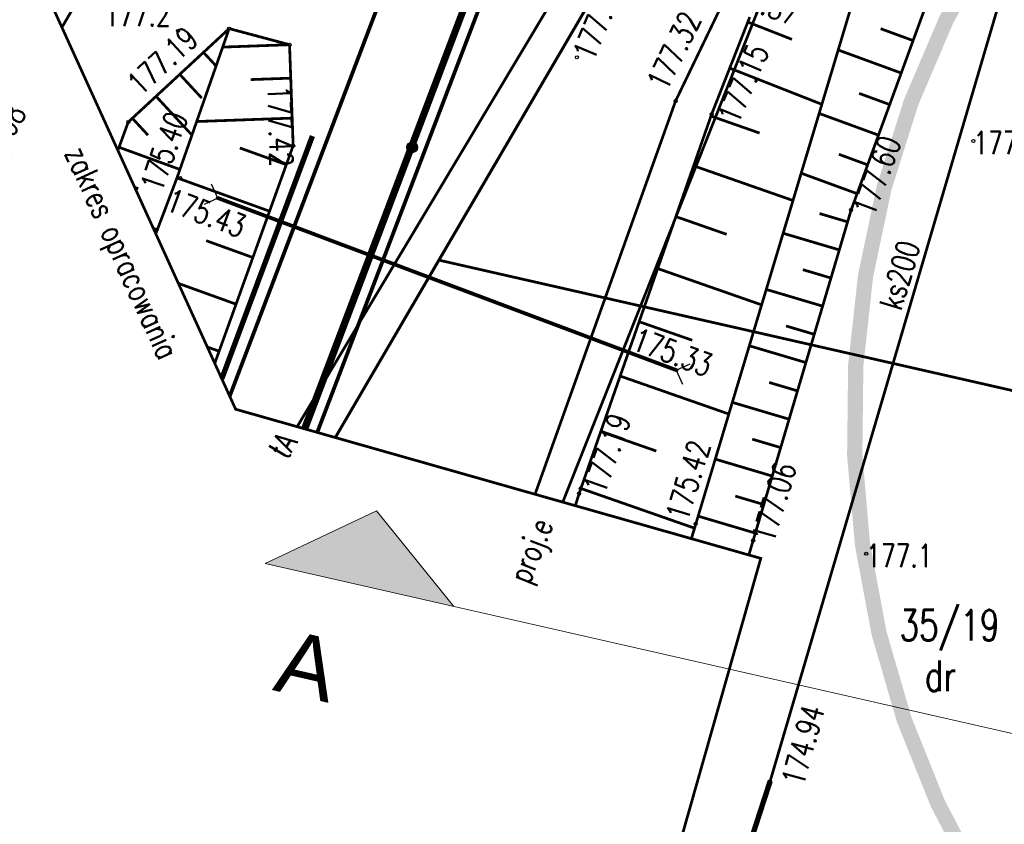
# Model space of a CAD drawing. Header units: metres. Extents: x 964 to 7125, y -212 to 9570.
# Tile 135 of 185: x 2269 to 2301, y 245 to 271. Entities that reach past the tile are written whole.
import ezdxf
from ezdxf.enums import TextEntityAlignment as Align

# ---------------------------------------------------------------- set-up
doc = ezdxf.new("R2010")
doc.units = ezdxf.units.M
for name, pattern in [('1', [1.5, 1, -0.5]), ('1053', [2, 1.5, -0.5]), ('1056', [1.5, 1, -0.5]), ('1163', [2.5, 2, -0.5]), ('1167', [2.5, 2, -0.5]), ('2217', [2, 1.5, -0.5]), ('2218', [1, 0.5, -0.5]), ('3820', [1.75, 1.25, -0.5]), ('3901', [0]), ('CIĄGłA', [0]), ('DASH', [0.75, 0.5, -0.25]), ('HIDDEN', [0.375, 0.25, -0.125])]:
    doc.linetypes.add(name, pattern=pattern)
for name, color, linetype, lineweight in [('AGP1_OPISY', 7, 'Continuous', 13), ('LINIE PRZEKROJOWE', 7, 'Continuous', 9), ('PODKŁAD MAPA', 7, 'Continuous', 9)]:
    doc.layers.add(name, color=color, linetype=linetype, lineweight=lineweight)
for name, color, linetype in [('Dzialki', 7, 'Continuous'), ('Kontury', 7, 'Continuous'), ('Numery_dzialek', 7, 'Continuous'), ('Numery_uzytkow', 7, 'Continuous'), ('OT_Komunikacja', 7, 'Continuous'), ('OT_Rzedna', 7, 'Continuous'), ('OTK_L_0', 7, 'Continuous'), ('OTK_L_1', 7, 'Continuous'), ('OTK_L_2', 7, 'Continuous'), ('OTO_L_0', 7, 'Continuous'), ('OTR_L_1', 7, 'Continuous'), ('OTR_T_0', 7, 'Continuous'), ('P_SUEP_L_0', 7, 'Continuous'), ('P_SUTP_E_T_0', 7, 'Continuous'), ('P_SUTP_L_0', 7, 'Continuous'), ('skarpa', 7, 'Continuous'), ('SUKP_E_T_0', 7, 'Continuous'), ('SUKP_L_0', 7, 'Continuous'), ('SUKR_T_0', 7, 'Continuous'), ('SUL_L_1', 7, 'Continuous'), ('telefon_D', 7, 'Continuous'), ('Uzytki', 7, 'Continuous'), ('zakres_poprawny', 7, 'Continuous'), ('ZP_strefy oddziaływania', 8, 'HIDDEN')]:
    doc.layers.add(name, color=color, linetype=linetype)
doc.styles.add('ARIAL', font='arial.ttf')
doc.styles.add('STYL_ARIAL', font='simplex', dxfattribs={"width": 0.75, "oblique": 0.1})

# ---------------------------------------------------------------- blocks, each defined once
blk = doc.blocks.new('OTRS')
at = {"color": 0}
blk.add_circle((0, 0), 0.05, dxfattribs=at)
blk = doc.blocks.new('OTRN')
at = {"color": 0}
blk.add_circle((0, 0), 0.05, dxfattribs=at)
blk = doc.blocks.new('MDCP 20240606')
at = {"layer": 'Dzialki', "color": 251, "true_color": 0x636466, "const_width": 0.09}
for points in [[(6591979.22, 5737979.53), (6591992.26, 5738001.83)], [(6591975.8295, 5737973.7247), (6591979.22, 5737979.53)], [(6592005.04, 5737973.66), (6591979.22, 5737979.53)]]:
    blk.add_lwpolyline(points, dxfattribs=at)
at = {"layer": 'Kontury', "color": 251, "linetype": '2217', "true_color": 0x636466, "const_width": 0.09}
blk.add_lwpolyline([(6592002.89, 5738020.01), (6591975.8355, 5737973.723)], dxfattribs=at)
at = {"layer": 'OT_Komunikacja', "color": 251, "true_color": 0x636466}
for p, q in [((6591971.99, 5737981.56), (6591971.7832, 5737982.0152)), ((6591971.99, 5737981.56), (6591971.5348, 5737981.3532)), ((6591986.99, 5737975.93), (6591987.4452, 5737976.1368)), ((6591986.99, 5737975.93), (6591987.1968, 5737975.4748))]:
    blk.add_line(p, q, dxfattribs=at)
at = {"layer": 'OT_Komunikacja', "color": 251, "linetype": '1', "true_color": 0x636466, "const_width": 0.125}
blk.add_lwpolyline([(6591971.99, 5737981.56), (6591986.99, 5737975.93)], dxfattribs=at)
at = {"layer": 'OTK_L_0', "color": 251, "linetype": '1053', "true_color": 0x636466, "const_width": 0.09}
for points in [[(6591986.9708, 5737984.7353), (6591989.98, 5737990.98)], [(6591980.6478, 5737988.0553), (6591975.241, 5737973.8917)], [(6591982.3704, 5737971.8678), (6591986.9708, 5737984.7353)]]:
    blk.add_lwpolyline(points, dxfattribs=at)
at = {"layer": 'OTK_L_1', "color": 251, "true_color": 0x636466, "const_width": 0.125}
for points in [[(6591972.3761, 5737975.0761), (6591978.3438, 5737990.7823)], [(6591980.6478, 5737988.0553), (6591975.241, 5737973.8917)]]:
    blk.add_lwpolyline(points, dxfattribs=at)
at = {"layer": 'OTK_L_2', "color": 251, "linetype": '1056', "true_color": 0x636466, "const_width": 0.09}
for points in [[(6591978.3438, 5737990.7823), (6591972.3761, 5737975.0761)], [(6591974.7571, 5737974.0291), (6591980.7208, 5737989.7443)]]:
    blk.add_lwpolyline(points, dxfattribs=at)
at = {"layer": 'OTO_L_0', "color": 251, "linetype": '3901', "true_color": 0x636466, "const_width": 0.175}
for points in [[(6591978.244, 5737982.9399), (6591980.7938, 5737989.6753)], [(6591975.0838, 5737983.5903), (6591972.4591, 5737976.5645)], [(6591975.6942, 5737976.2045), (6591978.244, 5737982.9399)], [(6591972.4591, 5737976.5645), (6591972.1163, 5737975.6468)], [(6591974.8596, 5737974), (6591975.6942, 5737976.2045)]]:
    blk.add_lwpolyline(points, dxfattribs=at)
at = {"layer": 'OTO_L_0', "color": 251, "true_color": 0x636466}
for radius in [0.175, 0.1575, 0.14, 0.1225, 0.105, 0.0875, 0.07, 0.0525, 0.035]:
    blk.add_circle((6591978.3495, 5737983.2187), radius, dxfattribs=at)
at = {"layer": 'OTR_L_1', "color": 251, "linetype": '3820', "true_color": 0x636466, "const_width": 0.09}
for points in [[(6591992.7178, 5737981.1703), (6591995.9218, 5737989.9273)], [(6591987.4884, 5737970.4149), (6591993.2118, 5737989.4583)], [(6591993.2118, 5737989.4583), (6591987.4884, 5737970.4149)], [(6591989.3998, 5737987.4833), (6591988.1508, 5737984.3033)], [(6591989.3358, 5737987.3203), (6591990.7818, 5737986.7524)], [(6591972.3578, 5737987.1053), (6591969.0538, 5737984.0473)], [(6591972.3578, 5737987.1053), (6591970.6508, 5737982.2233)], [(6591970.6508, 5737982.2233), (6591972.3578, 5737987.1053)], [(6591972.2944, 5737987.0466), (6591972.3255, 5737987.013)], [(6591974.3348, 5737986.5783), (6591972.3578, 5737987.1053)], [(6591994.7461, 5737986.714), (6591993.6834, 5737987.1028)], [(6591971.5178, 5737986.3278), (6591971.9302, 5737985.8823)], [(6591974.4528, 5737983.2743), (6591974.3348, 5737986.5783)], [(6591970.7412, 5737985.609), (6591971.46, 5737984.8324)], [(6591974.3739, 5737985.484), (6591973.0661, 5737985.4373)], [(6591993.9799, 5737984.6199), (6591992.9789, 5737984.9861)], [(6591969.188, 5737984.1715), (6591969.7014, 5737983.6168)], [(6591988.1508, 5737984.3033), (6591983.8128, 5737971.8883)], [(6591988.1298, 5737984.2432), (6591989.7201, 5737983.6876)], [(6591969.0538, 5737984.0473), (6591968.7156, 5737983.119)], [(6591971.8862, 5737976.1525), (6591974.4528, 5737983.2743)], [(6591974.2285, 5737982.6519), (6591972.7064, 5737983.2005)], [(6591993.2582, 5737982.6472), (6591992.3152, 5737982.9922)], [(6591970.6508, 5737982.2233), (6591969.9567, 5737980.392)], [(6591969.9567, 5737980.392), (6591970.6508, 5737982.2233)], [(6591969.2657, 5737981.9103), (6591969.3848, 5737981.8669)], [(6591989.3695, 5737969.8809), (6591992.7178, 5737981.1703)], [(6591986.9805, 5737980.954), (6591988.6435, 5737980.3729)], [(6591992.6023, 5737980.781), (6591991.6849, 5737981.0531)], [(6591969.8759, 5737980.5696), (6591970.006, 5737980.5222)], [(6591973.134, 5737979.6149), (6591971.6067, 5737980.1654)], [(6591992.0576, 5737978.9444), (6591991.1368, 5737979.2175)], [(6591991.5109, 5737977.1011), (6591990.5868, 5737977.3752)], [(6591972.0287, 5737976.5478), (6591971.643, 5737976.6867)], [(6591990.9622, 5737975.2511), (6591990.0347, 5737975.5262)], [(6591990.4116, 5737973.3945), (6591989.4807, 5737973.6705)], [(6591983.8128, 5737971.8883), (6591983.6896, 5737971.4933)], [(6591989.8589, 5737971.531), (6591988.9246, 5737971.8081)]]:
    blk.add_lwpolyline(points, dxfattribs=at)
at = {"layer": 'P_SUEP_L_0', "color": 251, "linetype": '1163', "true_color": 0x636466, "const_width": 0.09}
blk.add_lwpolyline([(6591983.2779, 5737971.6102), (6591996.827, 5738005.744)], dxfattribs=at)
at = {"layer": 'P_SUTP_L_0', "color": 251, "linetype": '1167', "true_color": 0x636466, "const_width": 0.09}
blk.add_lwpolyline([(6591966.8832, 5737987.1452), (6591991.2132, 5738028.7423)], dxfattribs=at)
at = {"layer": 'skarpa', "color": 251, "true_color": 0x636466, "const_width": 0.09}
for points in [[(6591974.3348, 5737986.5783), (6591972.1462, 5737986.5001)], [(6591994.3573, 5737985.6513), (6591992.2945, 5737986.406)], [(6591988.7434, 5737985.8121), (6591991.7599, 5737984.6273)], [(6591969.9646, 5737984.8903), (6591971.1395, 5737983.6209)], [(6591974.4206, 5737984.1762), (6591971.2946, 5737984.0645)], [(6591993.6137, 5737983.6188), (6591991.6704, 5737984.3298)], [(6591968.7533, 5737983.2226), (6591970.7463, 5737982.4963)], [(6591987.5616, 5737982.617), (6591990.8141, 5737981.4805)], [(6591973.68, 5737981.1298), (6591970.6502, 5737982.2217)], [(6591992.9131, 5737981.7042), (6591991.0826, 5737982.3739)], [(6591992.3302, 5737979.8635), (6591990.492, 5737980.4087)], [(6591986.3863, 5737979.2533), (6591989.7875, 5737978.0649)], [(6591972.5836, 5737978.0876), (6591970.6958, 5737978.7679)], [(6591991.7845, 5737978.0236), (6591989.9396, 5737978.5708)], [(6591985.7786, 5737977.5142), (6591987.5177, 5737976.9066)], [(6591991.2368, 5737976.177), (6591989.3852, 5737976.7261)], [(6591985.1572, 5737975.7358), (6591988.714, 5737974.493)], [(6591990.6872, 5737974.3236), (6591988.8288, 5737974.8748)], [(6591984.5217, 5737973.9172), (6591986.3404, 5737973.2817)], [(6591990.1355, 5737972.4636), (6591988.2703, 5737973.0168)], [(6591983.8719, 5737972.0574), (6591987.5914, 5737970.7578)], [(6591989.5818, 5737970.5967), (6591987.7099, 5737971.1519)]]:
    blk.add_lwpolyline(points, dxfattribs=at)
at = {"layer": 'SUKP_L_0', "color": 251, "true_color": 0x636466, "const_width": 0.09}
for points in [[(6591999.111, 5737993.212), (6591990.066, 5737962.477)], [(6591990.066, 5737962.477), (6591987.741, 5737955.333)]]:
    blk.add_lwpolyline(points, dxfattribs=at)
at = {"layer": 'SUL_L_1', "color": 251, "true_color": 0x636466, "const_width": 0.175}
blk.add_lwpolyline([(6591987.741, 5737955.333), (6591990.066, 5737962.477)], dxfattribs=at)
at = {"layer": 'telefon_D', "color": 251, "true_color": 0x636466, "const_width": 0.09}
blk.add_lwpolyline([(6592005.2559, 5738025.2947), (6591974.5844, 5737974.0781)], dxfattribs=at)
at = {"layer": 'Uzytki', "color": 251, "linetype": '2218', "true_color": 0x636466, "const_width": 0.09}
blk.add_lwpolyline([(6592002.89, 5738020.01), (6591975.8355, 5737973.723)], dxfattribs=at)
at = {"layer": 'zakres_poprawny', "color": 251, "linetype": '1', "true_color": 0x636466, "const_width": 0.09}
blk.add_lwpolyline([(6591998.3993, 5738028.4013), (6591996.46, 5738029.28), (6591966.31, 5738026.19), (6591956.75, 5738009.41), (6591972.57, 5737974.65), (6591989.76, 5737969.77), (6591982.85, 5737945.44), (6592001.21, 5737899.93), (6592024.23, 5737894.9), (6592058.8365, 5737922.2224)], dxfattribs=at)
at = {"layer": 'OT_Rzedna', "color": 251, "true_color": 0x636466}
for name, p in [('OTRN', (6591970.68, 5737987.03)), ('OTRN', (6591996.72, 5737983.43)), ('OTRS', (6591970.75, 5737982.22)), ('OTRS', (6591971.99, 5737981.56)), ('OTRS', (6591986.99, 5737975.93)), ('OTRS', (6591983.87, 5737972.06)), ('OTRS', (6591987.63, 5737970.9)), ('OTRS', (6591989.51, 5737970.36)), ('OTRN', (6591993.21, 5737969.92))]:
    blk.add_blockref(name, p, dxfattribs=at)
at = {"layer": 'OTR_T_0', "color": 251, "true_color": 0x636466, "rotation": 67.00168}
for p in [(6591972.3578, 5737987.1053), (6591974.3348, 5737986.5783), (6591983.7408, 5737986.1673), (6591986.9708, 5737984.7353), (6591988.1508, 5737984.3033), (6591969.0538, 5737984.0473), (6591974.4528, 5737983.2743), (6591992.7178, 5737981.1703), (6591983.8128, 5737971.8883)]:
    blk.add_blockref('OTRS', p, dxfattribs=at)
at = {"layer": 'SUKR_T_0', "color": 251, "true_color": 0x636466}
blk.add_blockref('OTRS', (6591990.066, 5737962.477), dxfattribs=at)
at = {"layer": 'Numery_dzialek', "color": 251, "true_color": 0x636466, "style": 'STYL_ARIAL', "width": 0.75}
blk.add_text('35/19', height=1, dxfattribs=at).set_placement((6591995.9375, 5737967.5833), align=Align.MIDDLE_CENTER)
at = {"layer": 'Numery_uzytkow', "color": 251, "true_color": 0x636466, "style": 'STYL_ARIAL', "width": 0.75}
blk.add_text('dr', height=1, dxfattribs=at).set_placement((6591995.642, 5737965.9259), align=Align.MIDDLE_CENTER)
at = {"layer": 'OT_Rzedna', "color": 251, "true_color": 0x636466, "style": 'STYL_ARIAL', "width": 0.75}
for s, p in [('177.2', (6591968.2727, 5737987.5619)), ('177.3', (6591996.72, 5737983.3675)), ('177.1', (6591993.21, 5737969.8575))]:
    blk.add_text(s, height=0.75, dxfattribs=at).set_placement(p, align=Align.MIDDLE_LEFT)
blk.add_text('175.40', height=0.75, rotation=70.72770000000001, dxfattribs=at).set_placement((6591970.3093, 5737984.4573), align=Align.TOP_RIGHT)
for s, rotation, p in [('175.43', 339.2538, (6591970.3665, 5737981.5359)), ('175.33', 339.5621, (6591985.632, 5737976.9772))]:
    blk.add_text(s, height=0.75, rotation=rotation, dxfattribs=at).set_placement(p, align=Align.MIDDLE_LEFT)
for s, rotation, p in [('177.19', 70.7398, (6591984.8578, 5737971.7546)), ('175.42', 73.1219, (6591987.5717, 5737970.8752))]:
    blk.add_text(s, height=0.75, rotation=rotation, dxfattribs=at).set_placement(p, align=Align.BOTTOM_LEFT)
blk.add_text('177.06', height=0.75, rotation=73.2732, dxfattribs=at).set_placement((6591989.4592, 5737970.4442), align=Align.TOP_LEFT)
at = {"layer": 'OTR_T_0', "color": 251, "true_color": 0x636466, "style": 'STYL_ARIAL', "width": 0.75}
for s, rotation, p in [('177.40', 67.4585, (6591983.5852, 5737986.2927)), ('177.32', 64.1746, (6591986.0028, 5737985.3488)), ('177.15', 66.99999999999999, (6591988.3234, 5737984.23)), ('177.60', 69.9035, (6591992.755, 5737981.1753))]:
    blk.add_text(s, height=0.75, rotation=rotation, dxfattribs=at).set_placement(p, align=Align.TOP_LEFT)
blk.add_text('177.19', height=0.75, rotation=42.7856, dxfattribs=at).set_placement((6591970.8924, 5737987.2276), align=Align.TOP_RIGHT)
blk.add_text('177.42', height=0.75, rotation=272.0453999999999, dxfattribs=at).set_placement((6591973.4788, 5737982.5707), align=Align.BOTTOM_RIGHT)
at = {"layer": 'P_SUEP_L_0', "color": 251, "true_color": 0x636466, "style": 'STYL_ARIAL', "width": 0.75}
blk.add_text('proj.e', height=0.75, rotation=68.3498, dxfattribs=at).set_placement((6591981.4838, 5737969.1642), align=Align.TOP_LEFT)
at = {"layer": 'P_SUTP_E_T_0', "color": 251, "true_color": 0x636466, "style": 'STYL_ARIAL', "width": 0.75}
blk.add_text('t światłowodowa ZUDP 220/08', height=0.75, rotation=59.6767, dxfattribs=at).set_placement((6591959.2183, 5737974.6665), align=Align.TOP_LEFT)
at = {"layer": 'SUKP_E_T_0', "color": 251, "true_color": 0x636466, "style": 'STYL_ARIAL', "width": 0.75}
blk.add_text('ks200', height=0.75, rotation=73.686, dxfattribs=at).set_placement((6591994.30794529, 5737979.038343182), align=Align.MIDDLE_CENTER)
at = {"layer": 'SUKR_T_0', "color": 251, "true_color": 0x636466, "style": 'STYL_ARIAL', "width": 0.75}
blk.add_text('175.87', height=0.75, rotation=339.7451, dxfattribs=at).set_placement((6591990.957406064, 5737987.540808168), align=Align.MIDDLE_RIGHT)
blk.add_text('174.94', height=0.75, rotation=74.59, dxfattribs=at).set_placement((6591990.790104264, 5737962.380018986), align=Align.MIDDLE_LEFT)
at = {"layer": 'telefon_D', "color": 251, "true_color": 0x636466, "style": 'STYL_ARIAL', "width": 0.75}
blk.add_text('tA', height=0.75, rotation=59.08440000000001, dxfattribs=at).set_placement((6591974.1137, 5737973.4664), align=Align.MIDDLE_CENTER)
at = {"layer": 'zakres_poprawny', "color": 251, "true_color": 0x636466, "style": 'STYL_ARIAL', "width": 0.75}
blk.add_text('zakres opracowania', height=0.75, rotation=294.4713, dxfattribs=at).set_placement((6591966.7585, 5737982.9443), align=Align.BOTTOM_LEFT)
blk = doc.blocks.new('PRZEKRÓJ TERENU OPIS PZT')
at = {"true_color": 0x636466}
h = blk.add_hatch(color=251, dxfattribs=at)
h.dxf.hatch_style = 1
h.paths.add_polyline_path([(2754.390039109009, 31.61189077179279), (2751.913770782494, 34.79011449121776), (2751.896540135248, 28.44716745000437)])
at = {"color": 251, "true_color": 0x636466}
for points in [[(2751.913770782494, 34.79011449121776), (2751.621480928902, -72.80764638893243)], [(2751.913770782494, 34.79011449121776), (2754.390039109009, 31.61189077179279)], [(2751.896540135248, 28.44716745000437), (2754.390039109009, 31.61189077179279)]]:
    blk.add_lwpolyline(points, dxfattribs=at)
at = {"layer": 'AGP1_OPISY', "color": 251, "linetype": 'Continuous', "lineweight": 40, "true_color": 0x636466, "insert": (2749.973088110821, 33.66738635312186), "char_height": 2.051999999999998, "attachment_point": 1, "rotation": 269.8443561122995, "style": 'ARIAL', "bg_fill": 3, "box_fill_scale": 1.5, "bg_fill_color": 256, "bg_fill_transparency": 0}
blk.add_mtext('A', dxfattribs=at)

msp = doc.modelspace()

# ---------------------------------------------------------------- block references
at = {"layer": 'PODKŁAD MAPA', "linetype": 'ByBlock'}
msp.add_blockref('MDCP 20240606', (-6589696.429163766, -5737716.264900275), dxfattribs=at)

# ---------------------------------------------------------------- next in the draw order: block references
at = {"layer": 'LINIE PRZEKROJOWE', "color": 18, "linetype": 'CIĄGłA', "lineweight": 5, "true_color": 0x000000, "rotation": 77.33843703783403}
msp.add_blockref('PRZEKRÓJ TERENU OPIS PZT', (1707.851044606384, -2439.27793463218), dxfattribs=at)

# ---------------------------------------------------------------- next in the draw order: linework, layer by layer
at = {"layer": 'ZP_strefy oddziaływania', "color": 3, "linetype": 'DASH', "lineweight": 9, "ltscale": 5, "transparency": 33554610, "const_width": 0.4999999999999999}
msp.add_lwpolyline([(2305.990416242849, 236.0114056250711), (2306.69982676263, 235.3538126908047, 0.4142135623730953), (2349.095785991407, 236.9608724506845), (2349.5036749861, 237.4009026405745, 0.414213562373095), (2347.896615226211, 279.7968618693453), (2347.187204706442, 280.4544548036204, 0.4142135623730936), (2304.791245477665, 278.8473950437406), (2304.383356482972, 278.4073648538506, 0.4142135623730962)], format="xyb", close=True, dxfattribs=at)

doc.saveas('drawing.dxf')
